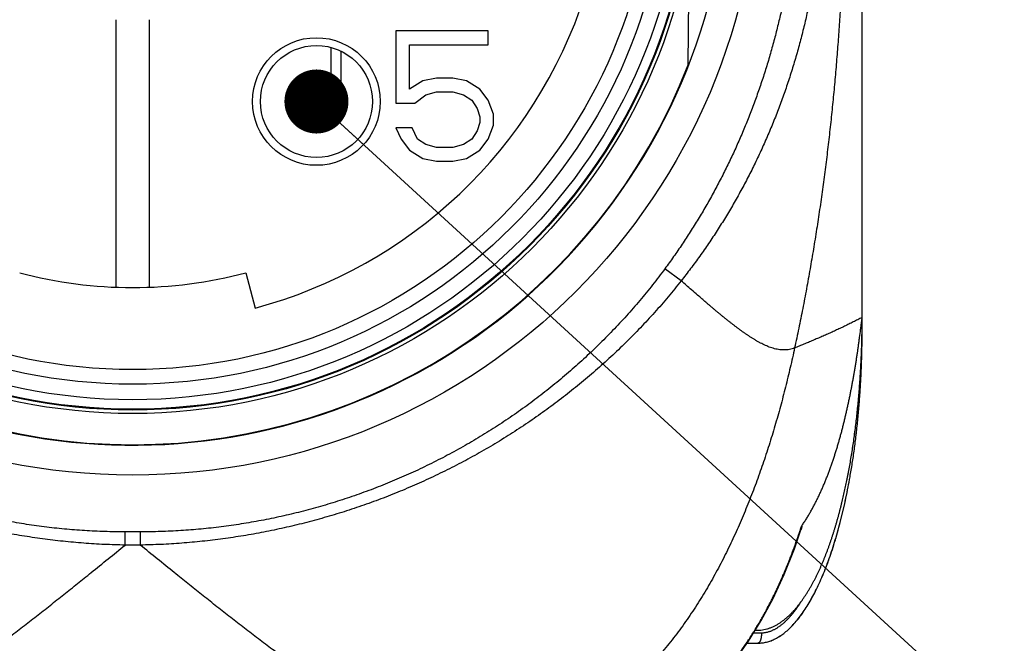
# Model space of a CAD drawing. Header units: millimetres. Extents: x 0 to 1300, y 0 to 891.
# Tile 9 of 141: x 440 to 486, y 236 to 265. Entities that reach past the tile are written whole.
import ezdxf

# ---------------------------------------------------------------- set-up
doc = ezdxf.new("R2010")
doc.units = ezdxf.units.MM
doc.header["$LTSCALE"] = 0.545669
doc.layers.add('NoLayerName_001', color=7, linetype='Continuous')
doc.styles.get("Standard").update_dxf_attribs({"font": 'txt', "bigfont": 'extfont2'})
doc.dimstyles.get("Standard").update_dxf_attribs({"dimtxt": 2.5, "dimasz": 2.5, "dimexe": 1, "dimexo": 1, "dimtad": 1, "dimdec": 3, "dimzin": 0, "dimdsep": 46, "dimtxsty": 'Standard', "dimcen": 2.5, "dimadec": 3, "dimazin": 0, "dimtfac": 0.75, "dimtdec": 3, "dimtmove": 0, "dimatfit": 3, "dimfxl": 1, "dimarcsym": 0})

msp = doc.modelspace()

# ---------------------------------------------------------------- linework, layer by layer
at = {"layer": 'NoLayerName_001', "color": 7, "linetype": 'Continuous', "lineweight": 25}
for p, q in [((479.61833425, 250.9865529), (479.61833425, 302.22655155)), ((471.47801716, 262.82639263), (471.53725052, 269.61386309)), ((444.66533516, 264.93369692), (444.66533516, 252.4154506)), ((446.25133512, 252.4154506), (446.25133512, 264.93369692)), ((462.10116792, 264.40655255), (457.78033482, 264.40655255)), ((457.78033482, 264.40655255), (457.78033482, 261.03208459)), ((462.10116792, 263.75761647), (462.10116792, 264.40655255)), ((458.41575146, 263.75761647), (462.10116792, 263.75761647)), ((458.41575146, 261.68102066), (458.41575146, 263.75761647)), ((454.7303349, 263.6352111), (454.7303349, 261.96655261)), ((455.21833489, 261.96655261), (455.21833489, 263.45249883)), ((454.7303349, 261.96655261), (455.21833489, 261.96655261)), ((459.05116809, 262.07038231), (458.41575146, 261.68102066)), ((459.68658477, 262.20016952), (459.05116809, 262.07038231)), ((460.44908475, 262.20016952), (459.68658477, 262.20016952)), ((461.08450152, 262.07038231), (460.44908475, 262.20016952)), ((461.71991793, 261.68102066), (461.08450152, 262.07038231)), ((459.17825148, 261.42144623), (459.68658477, 261.55123345)), ((459.68658477, 261.55123345), (460.44908475, 261.55123345)), ((460.44908475, 261.55123345), (460.95741795, 261.42144623)), ((462.10116792, 261.1618718), (461.71991793, 261.68102066)), ((457.78033482, 261.03208459), (458.6699181, 261.03208459)), ((458.6699181, 261.03208459), (459.17825148, 261.42144623)), ((460.95741795, 261.42144623), (461.33866794, 261.1618718)), ((461.33866794, 261.1618718), (461.59283472, 260.77251016)), ((462.3553347, 260.51293555), (462.10116792, 261.1618718)), ((461.59283472, 260.77251016), (461.71991793, 260.38314833)), ((462.3553347, 259.99378668), (462.3553347, 260.51293555)), ((461.71991793, 260.1235739), (461.59283472, 259.73421225)), ((461.71991793, 260.38314833), (461.71991793, 260.1235739)), ((458.5428348, 259.86399947), (457.78033482, 259.86399947)), ((457.78033482, 259.86399947), (458.03450149, 259.34485052)), ((458.79700149, 259.34485052), (458.5428348, 259.86399947)), ((461.59283472, 259.73421225), (461.33866794, 259.34485052)), ((462.10116792, 259.34485052), (462.3553347, 259.99378668)), ((458.03450149, 259.34485052), (458.41575146, 258.82570161)), ((459.17825148, 259.08527609), (458.79700149, 259.34485052)), ((461.33866794, 259.34485052), (460.95741795, 259.08527609)), ((461.71991793, 258.82570161), (462.10116792, 259.34485052)), ((458.41575146, 258.82570161), (459.05116809, 258.43633993)), ((459.68658477, 258.95548887), (459.17825148, 259.08527609)), ((460.44908475, 258.95548887), (459.68658477, 258.95548887)), ((460.95741795, 259.08527609), (460.44908475, 258.95548887)), ((461.08450152, 258.43633993), (461.71991793, 258.82570161)), ((459.05116809, 258.43633993), (459.68658477, 258.30655271)), ((459.68658477, 258.30655271), (460.44908475, 258.30655271)), ((460.44908475, 258.30655271), (461.08450152, 258.43633993)), ((450.74999233, 253.08229822), (451.18965524, 251.43185574)), ((479.61833425, 250.37655291), (479.61833425, 250.9865529)), ((479.61848339, 250.98408849), (479.6185267, 250.98565583)), ((479.61860609, 250.98883953), (479.61852661, 250.98622451)), ((474.62159912, 236.34655328), (474.72932526, 236.34655328)), ((474.23782224, 235.7365533), (474.73833438, 235.7365533))]:
    msp.add_line(p, q, dxfattribs=at)
at = {"layer": 'NoLayerName_001', "color": 8, "linetype": 'Continuous', "lineweight": 25}
for p, q in [((471.14390027, 252.70489713), (470.38054913, 253.27057133)), ((479.61296238, 250.37655291), (479.61833425, 250.37655291)), ((445.09990371, 240.32693517), (445.09990736, 240.94634933)), ((445.81676475, 240.94633842), (445.09990553, 240.94633842)), ((445.81676658, 240.32693517), (445.81676658, 240.94632751)), ((445.81676658, 240.32693517), (445.09990371, 240.32693517)), ((474.54660503, 236.22455328), (474.9052402, 236.22455328)), ((474.60405018, 236.37000252), (474.62631731, 236.40651948))]:
    msp.add_line(p, q, dxfattribs=at)
at = {"layer": 'NoLayerName_001', "color": 7, "linetype": 'Continuous', "lineweight": 25}
for points in [[(474.30231831, 235.82714886), (474.89638556, 236.7935745), (475.45149115, 237.83585578), (475.96715058, 238.95533941), (476.44231166, 240.15441911), (476.74883682, 241.03908193)], [(466.46756285, 230.97855913), (467.0156637, 230.99606319), (467.84890594, 231.09329116), (468.63393919, 231.26963439), (469.39006517, 231.52461353), (470.12766712, 231.85992158), (470.85384544, 232.27872482), (471.58281336, 232.79660694), (472.29986189, 233.41292621), (473.00048349, 234.13158168), (473.67069745, 234.93993125), (474.30231831, 235.82714886)]]:
    msp.add_lwpolyline(points, dxfattribs=at)
for centre, radius in [((445.45833514, 272.94655232), 29.34099923), ((445.45833514, 272.94655232), 26.45569931), ((445.45833514, 272.94655232), 26.29099931), ((445.45833514, 272.94655232), 26.25439931), ((445.45833514, 272.94655232), 25.81035564), ((445.45833514, 272.94655232), 25.08319934), ((445.45833514, 272.94655232), 24.39999936), ((454.06351101, 261.10254383), 2.98899992), ((454.06351101, 261.10254383), 2.62299993)]:
    msp.add_circle(centre, radius, dxfattribs=at)
for centre, radius, start, end in [((445.45833514, 272.94655232), 27.93799927, 158.51863274, 131.227781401), ((445.45833514, 272.94655232), 22.26499942, 284.91666665, 39.08333335), ((445.45833514, 272.94662729), 27.91850644, 201.253316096, 338.746683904), ((445.45833514, 272.94655232), 20.55699946, 255.08333335, 284.91666665), ((436.1340216, 250.98684543), 43.48431265, 359.195882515, 359.999614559), ((436.04614038, 250.9878699), 43.57219959, 358.98103027, 359.196157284), ((436.0473963, 250.98785084), 43.57094352, 359.028326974, 359.196158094), ((448.53984456, 248.91561623), 30.98343337, 349.076221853, 349.977742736)]:
    msp.add_arc(centre, radius, start, end, dxfattribs=at)
at = {"layer": 'NoLayerName_001', "color": 8, "linetype": 'Continuous', "lineweight": 25}
msp.add_arc((450.0830989, 249.83669352), 28.05329917, 341.741718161, 342.078197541, dxfattribs=at)
for points, knots in [([(476.66300827, 272.94654828), (476.660687, 272.71335541), (476.65944218, 272.24683566), (476.63717695, 271.54727071), (476.60272782, 270.84805243), (476.55390714, 270.14951791), (476.49131568, 269.45198574), (476.41480715, 268.75577944), (476.32443389, 268.06122124), (476.22020007, 267.36862792), (476.10209243, 266.67831067), (475.97006304, 265.99057695), (475.82407073, 265.30572876), (475.66407227, 264.62406816), (475.49002497, 263.94589717), (475.30188597, 263.27151785), (475.09961317, 262.60123489), (474.88316944, 261.93536672), (474.6525665, 261.27423385), (474.40781934, 260.61816944), (474.14894386, 259.96750938), (473.87595604, 259.32258948), (473.5888713, 258.68374584), (473.28770758, 258.05131436), (472.9724848, 257.42565471), (472.64328503, 256.80714587), (472.30026417, 256.19617267), (471.94352738, 255.59318111), (471.57337263, 254.99847841), (471.18938888, 254.41288844), (470.79380723, 253.83530899), (470.51720314, 253.45955668), (470.38054913, 253.27057133)], [0, 0, 0, 0, 0.6996132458, 1.3994684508, 2.0995197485, 2.7997211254, 3.500026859, 4.2003919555, 4.9007725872, 5.6011271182, 6.3014300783, 7.0016745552, 7.7018601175, 8.4019926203, 9.1020846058, 9.8021557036, 10.502233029, 11.2023432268, 11.902486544, 12.602660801, 13.302870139, 14.003125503, 14.7034451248, 15.4038550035, 16.1043866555, 16.8050163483, 17.5056621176, 18.2062439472, 18.9066873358, 19.6069241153, 20.3068932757, 21.0065417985, 21.0065417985, 21.0065417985, 21.0065417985]), ([(477.87914109, 272.94655232), (477.87671847, 272.70526072), (477.87542208, 272.22253587), (477.85217187, 271.49867451), (477.81615601, 270.77517998), (477.76506044, 270.05241101), (477.69948069, 269.3307069), (477.61923322, 268.61041203), (477.52433996, 267.89186994), (477.41478006, 267.17542212), (477.29048489, 266.46141753), (477.15131811, 265.75021694), (476.99715801, 265.04217953), (476.82787891, 264.33766504), (476.64335618, 263.63703307), (476.44346485, 262.94064337), (476.22808156, 262.24886061), (475.99709256, 261.56207651), (475.75049375, 260.88068113), (475.488288, 260.20508869), (475.21047979, 259.5357188), (474.91707408, 258.87299082), (474.60807381, 258.21732514), (474.28348969, 257.56913909), (473.94331513, 256.92888387), (473.58769932, 256.29698134), (473.21695773, 255.67380125), (472.83133258, 255.05978761), (472.43127239, 254.45522714), (472.01648476, 253.86098202), (471.58943341, 253.27577186), (471.29125692, 252.89601201), (471.14390023, 252.70489716)], [0, 0, 0, 0, 0.7239112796, 1.448078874, 2.1724529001, 2.8969852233, 3.6216299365, 4.3463438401, 5.0710869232, 5.7958228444, 6.5205205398, 7.2451589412, 7.9697288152, 8.6942333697, 9.4186888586, 10.1431251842, 10.8675864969, 11.5921157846, 12.3167033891, 13.0413324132, 13.7659957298, 14.4906967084, 15.2154499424, 15.9402819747, 16.6652294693, 17.3902794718, 18.1153577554, 18.8403840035, 19.5652754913, 20.2899481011, 21.0143173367, 21.7382993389, 21.7382993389, 21.7382993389, 21.7382993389]), ([(478.82276196, 272.94655232), (478.82113266, 272.63267152), (478.81950436, 272.00488195), (478.80727915, 271.06325077), (478.7890932, 270.12169507), (478.76381227, 269.18028876), (478.73163066, 268.23910036), (478.69238512, 267.2981997), (478.6460137, 266.35765054), (478.59239817, 265.41750788), (478.53139939, 264.47781838), (478.46288213, 263.53862353), (478.38670991, 262.5999647), (478.30274712, 261.66188324), (478.21085654, 260.7244279), (478.11091252, 259.78767148), (478.0028384, 258.85170904), (477.88655431, 257.9166559), (477.76198186, 256.98262986), (477.62904294, 256.04974862), (477.48765707, 255.1181304), (477.337753, 254.18789145), (477.17922487, 253.25915536), (477.01209606, 252.33201833), (476.8359076, 251.40667877), (476.65200037, 250.48295372), (476.52065637, 249.86899274), (476.45608251, 249.56180827)], [0, 0, 0, 0, 0.9416550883, 1.8833587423, 2.8250906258, 3.7668322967, 4.7085672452, 5.650280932, 6.5919615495, 7.5336146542, 8.4752631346, 9.4169337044, 10.3586564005, 11.3004646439, 12.242395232, 13.1844668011, 14.1266483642, 15.0689034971, 16.0111981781, 16.9535008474, 17.8957824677, 18.838016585, 19.780179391, 20.7222497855, 21.6642094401, 22.6060428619, 23.547737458, 23.547737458, 23.547737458, 23.547737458]), ([(445.09990553, 240.94633842), (444.78390372, 240.95136357), (444.15144661, 240.95413162), (443.20349841, 241.00203986), (442.25671861, 241.0758599), (441.3122256, 241.18012811), (440.37107378, 241.31337636), (439.43433512, 241.47574876), (438.50307388, 241.66695185), (437.57832378, 241.88684102), (436.66102336, 242.13515342), (435.75200292, 242.41153695), (434.85205811, 242.71566972), (433.96198157, 243.04722486), (433.08256636, 243.40587711), (432.21460551, 243.79130093), (431.3588934, 244.20317044), (430.51623238, 244.64115544), (429.68740447, 245.10486511), (428.8731972, 245.59390633), (428.07439977, 246.10788551), (427.29180098, 246.64640868), (426.52619133, 247.20908387), (425.77835707, 247.7955111), (425.04914024, 248.40528776), (424.33934575, 249.03781975), (423.64970429, 249.69231667), (422.98109605, 250.36806113), (422.33404825, 251.06406321), (421.71038843, 251.78031905), (421.10710257, 252.51315606), (420.72832864, 253.01968707), (420.53612116, 253.27057133)], [0, 0, 0, 0, 0.9481253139, 1.8970637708, 2.8466699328, 3.7967842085, 4.7472365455, 5.6978500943, 6.6484448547, 7.5988462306, 8.5489947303, 9.4989383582, 10.4487220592, 11.3983849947, 12.3479628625, 13.2974902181, 14.247002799, 15.1965352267, 16.1461070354, 17.0957358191, 18.0454440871, 18.9952617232, 19.9452284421, 20.8953962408, 21.8458265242, 22.7964690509, 23.7471467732, 24.6976741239, 25.6478663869, 26.5975435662, 27.5465342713, 28.4946796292, 28.4946796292, 28.4946796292, 28.4946796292]), ([(470.38054913, 253.27057133), (470.18834158, 253.01968712), (469.80956749, 252.51315622), (469.20628155, 251.78031926), (468.5826217, 251.06406342), (467.93557394, 250.3680613), (467.26696577, 249.69231678), (466.57732439, 249.0378198), (465.86753, 248.40528776), (465.13831323, 247.79551109), (464.39047899, 247.20908389), (463.62486935, 246.64640875), (462.84227056, 246.10788563), (462.0434731, 245.59390648), (461.22926581, 245.10486526), (460.40043788, 244.64115554), (459.55777684, 244.20317041), (458.70206474, 243.79130069), (457.83410391, 243.40587662), (456.95468872, 243.04722413), (456.0646122, 242.71566882), (455.16466741, 242.41153596), (454.25564699, 242.13515251), (453.33834658, 241.8868404), (452.41359648, 241.66695178), (451.48233522, 241.47574945), (450.54559654, 241.31337784), (449.6044447, 241.18013026), (448.65995169, 241.07586242), (447.71317187, 241.00204226), (446.76522369, 240.95413338), (446.13276657, 240.95136409), (445.81676475, 240.94633842)], [0, 0, 0, 0, 0.9481453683, 1.897136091, 2.8468132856, 3.7970055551, 4.7475328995, 5.6982106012, 6.6488530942, 7.5992833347, 8.5494510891, 9.4994177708, 10.4492353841, 11.398943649, 12.348572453, 13.2981443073, 14.247676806, 15.1971894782, 16.1467169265, 17.09629487, 18.0459578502, 18.9957415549, 19.9456851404, 20.8958335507, 21.846234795, 22.7968294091, 23.7474428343, 24.6978950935, 25.6480093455, 26.59761553, 27.5465540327, 28.4946793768, 28.4946793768, 28.4946793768, 28.4946793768]), ([(445.09987712, 240.32692058), (444.77705022, 240.3377558), (444.13087305, 240.35266502), (443.16299827, 240.41567984), (442.19657552, 240.50294183), (441.23267223, 240.61878273), (440.27219557, 240.76196982), (439.31609621, 240.93276463), (438.36531052, 241.13102128), (437.4207644, 241.35673522), (436.48331465, 241.60975007), (435.55373604, 241.88978869), (434.63278668, 242.19660617), (433.72122202, 242.5299508), (432.81979799, 242.88957291), (431.92927054, 243.2752224), (431.05039581, 243.68664923), (430.18393428, 244.12360174), (429.33059423, 244.58571597), (428.49108276, 245.07262814), (427.66610753, 245.58397444), (426.85637619, 246.11939116), (426.06259654, 246.67851475), (425.28547792, 247.26098011), (424.52577011, 247.86639191), (423.78429013, 248.49427526), (423.06189859, 249.14406287), (422.35959176, 249.81523424), (421.67802354, 250.50698914), (421.01912892, 251.21956229), (420.38006771, 251.94933112), (419.97705352, 252.45469312), (419.77276998, 252.7048971)], [0, 0, 0, 0, 0.9690260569, 1.9387725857, 2.9090897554, 3.8798277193, 4.850839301, 5.8219826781, 6.7931240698, 7.7641432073, 8.7349943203, 9.705696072, 10.6762674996, 11.6467270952, 12.6170947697, 13.5873938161, 14.5576528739, 15.527906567, 16.4981892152, 17.4685347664, 18.4389795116, 19.4095640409, 20.3803351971, 21.3513480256, 22.3226615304, 23.2942004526, 24.2657539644, 25.2371198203, 26.2081145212, 27.1785769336, 28.1483719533, 29.11739422, 29.11739422, 29.11739422, 29.11739422]), ([(471.14390027, 252.70489713), (470.93961647, 252.45469298), (470.53660174, 251.94933064), (469.89753983, 251.21956123), (469.23864454, 250.50698749), (468.55707567, 249.81523198), (467.85476821, 249.14406001), (467.132376, 248.49427184), (466.39089533, 247.86638798), (465.63118677, 247.26097575), (464.85406734, 246.67851006), (464.06028683, 246.1193862), (463.25055459, 245.58396927), (462.42557843, 245.07262279), (461.58606601, 244.58571046), (460.732725, 244.12359607), (459.8662625, 243.68664339), (458.9873868, 243.27521635), (458.09685839, 242.88956668), (457.19543339, 242.52994444), (456.28386776, 242.19659979), (455.36291742, 241.88978243), (454.43333783, 241.60974413), (453.49588708, 241.35672984), (452.55133995, 241.13101675), (451.60055324, 240.93276121), (450.64445286, 240.76196759), (449.6839752, 240.61878162), (448.72007093, 240.50294165), (447.75364723, 240.4156802), (446.78577153, 240.35266552), (446.13959378, 240.33775573), (445.81676658, 240.32692031)], [0, 0, 0, 0, 0.9690231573, 1.9388190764, 2.9092823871, 3.8802779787, 4.8516447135, 5.8231990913, 6.7947388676, 7.7660532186, 8.7370668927, 9.7078389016, 10.6784242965, 11.6488699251, 12.6192163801, 13.5894999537, 14.5597545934, 15.5300146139, 16.5003146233, 17.4706832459, 18.441143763, 19.4117160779, 20.3824186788, 21.3532706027, 22.3242905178, 23.2954326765, 24.26657684, 25.2375892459, 26.2083280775, 27.1786461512, 28.148393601, 29.1174205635, 29.1174205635, 29.1174205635, 29.1174205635]), ([(472.10801532, 251.86571552), (472.04359526, 251.92149461), (471.88244584, 252.0608257), (471.56115175, 252.34064381), (471.30441759, 252.56484108), (471.14390025, 252.70489714)], [0, 0, 0, 0, 0.2556389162, 0.6390930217, 1.2781811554, 1.2781811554, 1.2781811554, 1.2781811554]), ([(476.45608251, 249.56180827), (476.41572046, 249.54794876), (476.33577922, 249.51723325), (476.21023141, 249.48886363), (476.08288843, 249.47081305), (475.95438689, 249.46502563), (475.82605543, 249.47053307), (475.69862578, 249.48621979), (475.57267541, 249.51092653), (475.44865077, 249.54354067), (475.32679117, 249.5830778), (475.20711042, 249.62862828), (475.08948207, 249.67930331), (474.97377933, 249.73424185), (474.85979434, 249.79254839), (474.74740484, 249.85371288), (474.63653398, 249.91747336), (474.5270455, 249.98353464), (474.41880864, 250.05161482), (474.31169228, 250.12143306), (474.20554686, 250.192702), (474.10030865, 250.26528861), (473.99592118, 250.3390885), (473.89232103, 250.41399317), (473.78944578, 250.4898956), (473.68723319, 250.56668897), (473.58561829, 250.64426504), (473.48453921, 250.72252746), (473.38396789, 250.8014315), (473.28386968, 250.88092924), (473.1842106, 250.96097444), (473.08495645, 251.04152055), (472.98607293, 251.12252091), (472.88752624, 251.20392953), (472.78928015, 251.28569853), (472.6913078, 251.36779308), (472.59358883, 251.4501877), (472.49609841, 251.53285236), (472.39882181, 251.61576877), (472.2693366, 251.72657911), (472.17259329, 251.81011846), (472.10801532, 251.86571552)], [0, 0, 0, 0, 0.1280259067, 0.2564780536, 0.3850954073, 0.5135286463, 0.6417531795, 0.7700152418, 0.8983339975, 1.0265179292, 1.1545087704, 1.2824918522, 1.4105478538, 1.5386462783, 1.66667353, 1.7945979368, 1.9224731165, 2.0503339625, 2.1781957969, 2.3060566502, 2.433903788, 2.5617409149, 2.689577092, 2.817417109, 2.9452618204, 3.0731085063, 3.2009512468, 3.3287851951, 3.4566130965, 3.5844379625, 3.7122617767, 3.8400855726, 3.9679095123, 4.0957329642, 4.2235547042, 4.3513747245, 4.4791940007, 4.6070132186, 4.7348327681, 4.8626527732, 5.1182934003, 5.1182934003, 5.1182934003, 5.1182934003]), ([(479.61852661, 250.98650287), (479.58385518, 250.96964619), (479.51436244, 250.93623217), (479.37655731, 250.8670002), (479.23867757, 250.79792582), (479.10070375, 250.72904043), (478.99709542, 250.67764178), (478.89331581, 250.62659267), (478.78930513, 250.57601543), (478.68504362, 250.52595363), (478.58054789, 250.47637693), (478.47582728, 250.42727065), (478.37089318, 250.37861598), (478.26575643, 250.33039521), (478.160428, 250.28259033), (478.05491888, 250.23518339), (477.94923996, 250.18815656), (477.84340212, 250.14149136), (477.73741462, 250.09517118), (477.63128363, 250.0491845), (477.52501528, 250.00351872), (477.41861554, 249.95816145), (477.31209042, 249.91310025), (477.20544592, 249.8683227), (477.09868802, 249.8238164), (476.99182278, 249.77956877), (476.88485597, 249.73556795), (476.77779444, 249.69179938), (476.670641, 249.64825857), (476.56341354, 249.60490351), (476.49185302, 249.57618901), (476.45608251, 249.56180827)], [0, 0, 0, 0, 0.1156559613, 0.2313188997, 0.4626445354, 0.5783036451, 0.6939600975, 0.8096147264, 0.9252695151, 1.0409263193, 1.1565857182, 1.2722479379, 1.3879129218, 1.5035803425, 1.6192496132, 1.7349198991, 1.8505901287, 1.9662590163, 2.081925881, 2.1975912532, 2.3132556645, 2.4289195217, 2.5445831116, 2.6602466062, 2.7759100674, 2.8915734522, 3.0072366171, 3.1228993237, 3.2385612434, 3.354221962, 3.4698809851, 3.4698809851, 3.4698809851, 3.4698809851]), ([(476.45608251, 249.56180827), (476.42242841, 249.4086444), (476.35607243, 249.10209081), (476.25080337, 248.64351843), (476.14197448, 248.18575368), (476.02887923, 247.72900185), (475.91158481, 247.27329941), (475.78995114, 246.81872804), (475.66389334, 246.3653574), (475.53331363, 245.91326167), (475.39811395, 245.46252131), (475.25816172, 245.01323395), (475.11332957, 244.56550116), (474.96348935, 244.1194254), (474.80851292, 243.67510916), (474.64827311, 243.23265452), (474.48263907, 242.79216624), (474.31150005, 242.35375496), (474.13466098, 241.91758551), (473.95189198, 241.48385949), (473.76297625, 241.05278198), (473.56769417, 240.62455938), (473.36582734, 240.1993975), (473.15715553, 239.77750429), (472.94147528, 239.35910102), (472.7185627, 238.94445911), (472.48817884, 238.53389906), (472.25009931, 238.12775322), (472.00409772, 237.7263557), (471.74994966, 237.33003932), (471.48742766, 236.93914566), (471.21635274, 236.55403778), (470.93642221, 236.17524432), (470.64732616, 235.80338095), (470.34877443, 235.43907653), (470.04048562, 235.08294845), (469.72213505, 234.73566667), (469.39359796, 234.39774178), (469.05423346, 234.07050923), (468.70556173, 233.75292188), (468.4625625, 233.5534432), (468.34238717, 233.45217767)], [0, 0, 0, 0, 0.4704529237, 0.9409473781, 1.4114699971, 1.8820103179, 2.3525608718, 2.823117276, 3.2936783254, 3.7642460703, 4.234820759, 4.7053938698, 5.1759597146, 5.6465176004, 6.1170720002, 6.587632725, 7.0582150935, 7.5288368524, 7.9994859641, 8.4701374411, 8.9407774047, 9.4114040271, 9.8820281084, 10.3526736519, 10.8233753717, 11.294126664, 11.7648893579, 12.2356430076, 12.7063876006, 13.1771445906, 13.6479579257, 14.1188793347, 14.5898625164, 15.060839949, 15.531788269, 16.0027317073, 16.4737451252, 16.9449554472, 17.4163971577, 17.8879026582, 18.3593593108, 18.3593593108, 18.3593593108, 18.3593593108]), ([(474.62631731, 236.40651948), (474.6699711, 236.47944683), (474.7580227, 236.62486512), (474.88565386, 236.84564157), (475.01069822, 237.06790987), (475.13272953, 237.291887), (475.25193392, 237.51742162), (475.36833409, 237.74446207), (475.48197507, 237.9729427), (475.59289018, 238.20280565), (475.70111604, 238.43399129), (475.80668843, 238.66644052), (475.90964333, 238.90009409), (476.01001663, 239.13489283), (476.10784442, 239.37077746), (476.20316214, 239.60768896), (476.29600753, 239.84556749), (476.38640975, 240.08435613), (476.47443004, 240.32398722), (476.56000988, 240.56443304), (476.64353756, 240.80551694), (476.69701462, 240.9669548), (476.72402246, 241.04756466)], [0, 0, 0, 0, 0.2549832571, 0.509979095, 0.7649995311, 1.0200531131, 1.2751450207, 1.5302777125, 1.7854530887, 2.0406714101, 2.2959308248, 2.5512274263, 2.8065553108, 3.061906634, 3.3172716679, 3.572638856, 3.8279948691, 4.0833246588, 4.3386115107, 4.593837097, 4.8489815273, 5.1040233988, 5.1040233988, 5.1040233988, 5.1040233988]), ([(429.53586086, 230.97855342), (429.67223305, 230.98330734), (429.94555611, 230.98618627), (430.3536621, 231.03038835), (430.7591894, 231.09479981), (431.16083394, 231.18110827), (431.55783154, 231.28531776), (431.94974482, 231.4058519), (432.33657572, 231.5409997), (432.71851236, 231.68915672), (433.09575503, 231.84871688), (433.46861151, 232.01811578), (433.83721253, 232.19648427), (434.20176225, 232.38300165), (434.56248932, 232.57685019), (434.91961775, 232.77722617), (435.27343063, 232.98330573), (435.62411404, 233.19455777), (435.97183697, 233.41058183), (436.31680198, 233.63096193), (436.65920758, 233.85528951), (436.99925632, 234.08315514), (437.33716149, 234.31416179), (437.67304653, 234.54807512), (438.00704721, 234.78466518), (438.33930118, 235.02370425), (438.66994598, 235.26496465), (438.9991209, 235.50821876), (439.32696821, 235.75324616), (439.65358031, 235.99990571), (439.97905613, 236.2480568), (440.30349485, 236.4975603), (440.62699602, 236.74827657), (440.94965847, 237.00006738), (441.27158619, 237.25279134), (441.59284807, 237.50635636), (441.91350937, 237.76067867), (442.34034671, 238.10067313), (442.87273086, 238.52713115), (443.82898818, 239.29729679), (444.57124808, 239.898171), (445.10181573, 240.32689361)], [0, 0, 0, 0, 0.4093651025, 0.8193668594, 1.2300223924, 1.6408804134, 2.0512103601, 2.4610167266, 2.8706359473, 3.2802305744, 3.6898034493, 4.0992731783, 4.5087034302, 4.9181624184, 5.3276630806, 5.7371683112, 6.1466062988, 6.5559762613, 6.9653191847, 7.3746582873, 7.7839996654, 8.1933338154, 8.6026464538, 9.011947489, 9.4212478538, 9.8305521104, 10.2398589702, 10.6491618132, 11.0584535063, 11.4677380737, 11.8770201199, 12.2863018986, 12.6955835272, 13.1048632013, 13.5141382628, 13.9234100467, 14.3326810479, 14.7419530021, 15.5605031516, 16.3790627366, 18.4254610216, 18.4254610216, 18.4254610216, 18.4254610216]), ([(461.38080943, 230.97855342), (461.24443723, 230.98330734), (460.97111418, 230.98618627), (460.56300819, 231.03038835), (460.15748088, 231.09479981), (459.75583635, 231.18110827), (459.35883874, 231.28531776), (458.96692547, 231.4058519), (458.58009457, 231.5409997), (458.19815792, 231.68915672), (457.82091526, 231.84871688), (457.44805877, 232.01811578), (457.07945776, 232.19648427), (456.71490804, 232.38300165), (456.35418096, 232.57685019), (455.99705254, 232.77722617), (455.64323965, 232.98330573), (455.29255625, 233.19455777), (454.94483332, 233.41058183), (454.59986831, 233.63096193), (454.25746271, 233.85528951), (453.91741397, 234.08315514), (453.57950879, 234.31416179), (453.24362376, 234.54807512), (452.90962308, 234.78466518), (452.57736911, 235.02370425), (452.24672431, 235.26496465), (451.91754939, 235.50821876), (451.58970208, 235.75324616), (451.26308997, 235.99990571), (450.93761416, 236.2480568), (450.61317544, 236.4975603), (450.28967427, 236.74827657), (449.96701182, 237.00006738), (449.6450841, 237.25279134), (449.32382221, 237.50635636), (449.00316092, 237.76067867), (448.57632358, 238.10067313), (448.04393943, 238.52713116), (447.08768211, 239.29729679), (446.34542221, 239.898171), (445.81485456, 240.32689361)], [0, 0, 0, 0, 0.4093651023, 0.8193668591, 1.230022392, 1.6408804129, 2.0512103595, 2.461016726, 2.8706359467, 3.2802305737, 3.6898034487, 4.0992731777, 4.5087034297, 4.9181624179, 5.3276630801, 5.7371683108, 6.1466062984, 6.555976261, 6.9653191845, 7.3746582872, 7.7839996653, 8.1933338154, 8.6026464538, 9.0119474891, 9.4212478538, 9.8305521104, 10.2398589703, 10.6491618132, 11.0584535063, 11.4677380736, 11.8770201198, 12.2863018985, 12.6955835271, 13.1048632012, 13.5141382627, 13.9234100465, 14.3326810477, 14.7419530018, 15.5605031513, 16.3790627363, 18.4254610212, 18.4254610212, 18.4254610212, 18.4254610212]), ([(474.9052402, 236.22455328), (474.92629667, 236.22515087), (474.96848058, 236.22548738), (475.03156456, 236.23115723), (475.09434441, 236.23975668), (475.15660588, 236.25172732), (475.21815855, 236.26679799), (475.27884582, 236.28489171), (475.33858816, 236.30578166), (475.39734304, 236.32927055), (475.45507323, 236.35515783), (475.51174865, 236.38324631), (475.56735583, 236.41335739), (475.62188978, 236.44534787), (475.67536252, 236.479078), (475.72778708, 236.51441057), (475.77918159, 236.55120935), (475.82957053, 236.5893539), (475.87897519, 236.62875219), (475.92742709, 236.66931453), (475.97495755, 236.71095327), (476.02160156, 236.75358031), (476.06739256, 236.79712073), (476.11234693, 236.84152845), (476.15648781, 236.88675712), (476.19983789, 236.93276174), (476.24242008, 236.97949703), (476.28425723, 237.02691781), (476.32537217, 237.0749789), (476.36578779, 237.12363507), (476.40552677, 237.17284127), (476.44461348, 237.22255304), (476.48307254, 237.27273258), (476.52091546, 237.32335934), (476.55815856, 237.3744142), (476.59481605, 237.4258801), (476.63090958, 237.47773517), (476.66643355, 237.52997522), (476.70148389, 237.58253014), (476.72434722, 237.61789519), (476.73584136, 237.63553595)], [0, 0, 0, 0, 0.063194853, 0.1264870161, 0.1898494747, 0.2532384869, 0.3165963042, 0.3798862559, 0.4431448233, 0.5064000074, 0.5696570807, 0.6329006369, 0.6961179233, 0.7593270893, 0.8225393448, 0.8857538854, 0.9489589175, 1.0121466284, 1.0753282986, 1.1385115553, 1.20169772, 1.2648822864, 1.3280626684, 1.3912465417, 1.4544403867, 1.5176480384, 1.5808708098, 1.6441076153, 1.707355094, 1.7706077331, 1.8338579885, 1.8970964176, 1.9603163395, 2.0235208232, 2.0867137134, 2.1498980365, 2.2130760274, 2.2762491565, 2.3394181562, 2.4025830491, 2.4025830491, 2.4025830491, 2.4025830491]), ([(476.73584136, 237.63553595), (476.7471672, 237.65328334), (476.76997974, 237.6886741), (476.79214454, 237.72447409), (476.80330737, 237.74232207)], [0, 0, 0, 0, 0.06316012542, 0.12631416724, 0.12631416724, 0.12631416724, 0.12631416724]), ([(469.07597814, 231.41640798), (469.15470862, 231.44573625), (469.31294639, 231.50254759), (469.54609125, 231.59901153), (469.77661918, 231.70188778), (470.00390604, 231.81212571), (470.2278992, 231.92911473), (470.44839248, 232.05266315), (470.66522255, 232.18246615), (470.87823389, 232.31826934), (471.08733357, 232.45981711), (471.29249717, 232.60685385), (471.49372253, 232.75914542), (471.6910096, 232.91645716), (471.88435808, 233.07855486), (472.07376766, 233.2452043), (472.25924079, 233.4161735), (472.4407937, 233.59124598), (472.61847069, 233.77021366), (472.7923343, 233.95288276), (472.96245072, 234.13906355), (473.1288861, 234.32856634), (473.29170693, 234.52120122), (473.4509784, 234.71677958), (473.60677562, 234.91511466), (473.75915996, 235.11605157), (473.90817595, 235.31946852), (474.0538678, 235.52525312), (474.19632205, 235.73326767), (474.33546283, 235.94347475), (474.47182166, 236.15546167), (474.55972776, 236.29865015), (474.60405018, 236.37000252)], [0, 0, 0, 0, 0.252047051, 0.5042883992, 0.7567136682, 1.0092940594, 1.2619836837, 1.5147208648, 1.7674294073, 2.0200226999, 2.2724795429, 2.5248495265, 2.7771714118, 3.0294693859, 3.2817536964, 3.5340212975, 3.7862564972, 4.0384420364, 4.2906010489, 4.5427611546, 4.794938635, 5.0471389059, 5.2993569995, 5.5515780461, 5.80377843, 6.0559475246, 6.308093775, 6.5602215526, 6.8123298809, 7.0644126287, 7.3164587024, 7.5684522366, 7.5684522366, 7.5684522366, 7.5684522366]), ([(474.9052402, 236.22455328), (474.9052117, 236.21938439), (474.90519654, 236.20904541), (474.90492267, 236.19353799), (474.90449716, 236.17803208), (474.9038919, 236.16252996), (474.90311297, 236.14703374), (474.90215729, 236.13154559), (474.90102424, 236.11606767), (474.89971255, 236.10060214), (474.8982211, 236.08515116), (474.89654874, 236.06971688), (474.89469436, 236.05430146), (474.8926567, 236.03890722), (474.89043529, 236.02353705), (474.8880123, 236.00819724), (474.8853691, 235.99289527), (474.88248734, 235.97763875), (474.87934859, 235.96243533), (474.87593444, 235.94729266), (474.87222646, 235.93221837), (474.86820619, 235.91722013), (474.86385535, 235.90230554), (474.85915496, 235.8874827), (474.85409136, 235.87276557), (474.84864346, 235.85818621), (474.84277958, 235.84379717), (474.83647019, 235.82965957), (474.8296913, 235.81581521), (474.82233875, 235.80228091), (474.81408855, 235.78912982), (474.80463719, 235.77642051), (474.79385478, 235.76436882), (474.78174074, 235.75339873), (474.7683519, 235.74449073), (474.75384626, 235.73779984), (474.74339948, 235.73728524), (474.73833438, 235.7365533)], [0, 0, 0, 0, 0.01550693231, 0.03101630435, 0.04652789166, 0.06204150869, 0.07755700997, 0.0930742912, 0.10859329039, 0.12411398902, 0.13963641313, 0.15516063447, 0.17068677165, 0.18621499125, 0.20174509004, 0.21727517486, 0.23280348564, 0.24832910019, 0.26385201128, 0.27937320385, 0.29489473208, 0.31041979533, 0.32595281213, 0.34149949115, 0.35706616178, 0.37263954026, 0.38818545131, 0.40367267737, 0.41907522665, 0.43441997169, 0.44985980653, 0.46561078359, 0.481873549, 0.49831660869, 0.51445888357, 0.53008818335, 0.54544134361, 0.54544134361, 0.54544134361, 0.54544134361])]:
    msp.add_open_spline(points, degree=3, knots=knots, dxfattribs=at)
at = {"layer": 'NoLayerName_001', "color": 7, "linetype": 'Continuous', "lineweight": 25}
for points, knots in [([(479.4972601, 250.05009289), (479.51361107, 250.17460638), (479.53829332, 250.36136483), (479.56520223, 250.56894007), (479.57901318, 250.67267967), (479.59167594, 250.76600246), (479.60343897, 250.84890611), (479.61318202, 250.92152079), (479.61694392, 250.9527232), (479.61783594, 250.97364775), (479.61848339, 250.98408849)], [0, 0, 0, 0, 0.37674749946, 0.56514679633, 0.62793607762, 0.69071122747, 0.847682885, 0.87911821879, 0.91053149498, 0.94191389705, 0.94191389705, 0.94191389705, 0.94191389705]), ([(479.05047765, 243.52354684), (479.06861432, 243.62922165), (479.10584764, 243.84155788), (479.15732404, 244.16247189), (479.20656873, 244.4870151), (479.25302981, 244.8150971), (479.29680838, 245.14650581), (479.33785586, 245.48104671), (479.37616822, 245.81851038), (479.41172893, 246.15868853), (479.44452481, 246.50137227), (479.47454179, 246.84635287), (479.50176606, 247.19342153), (479.52618367, 247.54236948), (479.54778092, 247.89298794), (479.56654333, 248.24506812), (479.58245938, 248.59840121), (479.5955064, 248.95277847), (479.60570349, 249.30799099), (479.6129135, 249.66383034), (479.61758361, 250.02008644), (479.61784621, 250.25771175), (479.61833425, 250.37655291)], [0, 0, 0, 0, 0.3216596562, 0.6467168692, 0.9750218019, 1.3064240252, 1.6407660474, 1.9778712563, 2.3175588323, 2.6596470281, 3.0039532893, 3.3502943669, 3.6984864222, 4.0483451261, 4.3996857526, 4.7523232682, 5.1060724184, 5.4607478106, 5.8161639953, 6.1721355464, 6.5284771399, 6.8850036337, 6.8850036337, 6.8850036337, 6.8850036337]), ([(478.90010092, 243.34315563), (478.92086642, 243.44774834), (478.96347491, 243.65806738), (479.02278618, 243.97640659), (479.07987024, 244.29900372), (479.13413539, 244.62577879), (479.18568874, 244.95651172), (479.23444784, 245.29101989), (479.28037729, 245.62910406), (479.32345341, 245.97055404), (479.36366445, 246.31514853), (479.40099475, 246.66266344), (479.43542958, 247.01287449), (479.46695395, 247.36555743), (479.49555311, 247.720488), (479.52121152, 248.07744193), (479.5439167, 248.43619491), (479.56364464, 248.79652284), (479.58041459, 249.15820077), (479.59408374, 249.52100694), (479.60511624, 249.88470761), (479.60950564, 250.12748916), (479.61207439, 250.24897127)], [0, 0, 0, 0, 0.3199024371, 0.6437622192, 0.9714205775, 1.302717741, 1.6374930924, 1.975585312, 2.3168306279, 2.6610465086, 3.0080392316, 3.3576138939, 3.7095746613, 4.0637248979, 4.4198672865, 4.7778039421, 5.1373365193, 5.4982663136, 5.8603943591, 6.2235215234, 6.5874485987, 6.9519763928, 6.9519763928, 6.9519763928, 6.9519763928]), ([(478.90126347, 243.34885226), (478.92189437, 243.45285719), (478.96422068, 243.66198701), (479.0231627, 243.97850754), (479.07990304, 244.29923523), (479.13385732, 244.624092), (479.18513159, 244.95286148), (479.23364463, 245.28536429), (479.27936169, 245.62140487), (479.32225887, 245.96077693), (479.3623248, 246.30326316), (479.39954403, 246.64864338), (479.43390213, 246.99669723), (479.46538434, 247.34720437), (479.49397619, 247.69994443), (479.5196624, 248.05469706), (479.54243071, 248.41124186), (479.5622575, 248.76935864), (479.57916184, 249.12882635), (479.59300275, 249.48942719), (479.60423888, 249.85093108), (479.60879948, 250.09225257), (479.61144956, 250.21300633)], [0, 0, 0, 0, 0.3180942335, 0.6400977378, 0.965854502, 1.2952075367, 1.6279990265, 1.9640704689, 2.3032610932, 2.6453919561, 2.9902727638, 3.3377120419, 3.6875174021, 4.0394956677, 4.3934529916, 4.7491949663, 5.1065267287, 5.4652530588, 5.8251784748, 6.1861073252, 6.547843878, 6.9101924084, 6.9101924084, 6.9101924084, 6.9101924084]), ([(479.1823871, 248.02155992), (479.19348287, 248.08277698), (479.21591025, 248.20516898), (479.24813663, 248.38901155), (479.27951292, 248.5730007), (479.30988827, 248.75715822), (479.33930258, 248.94147086), (479.36774827, 249.12593418), (479.39521698, 249.31054388), (479.42175655, 249.49528827), (479.44751275, 249.68014297), (479.47268819, 249.86507759), (479.4890329, 249.98842613), (479.4972601, 250.05009289)], [0, 0, 0, 0, 0.1866435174, 0.3732877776, 0.5599327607, 0.7465778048, 0.933222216, 1.1198652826, 1.3065063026, 1.4931459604, 1.6797859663, 1.8664264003, 2.0530658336, 2.0530658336, 2.0530658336, 2.0530658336]), ([(476.77515761, 241.20415039), (476.80982712, 241.2558133), (476.87996555, 241.35862698), (476.9804362, 241.51601104), (477.07820406, 241.67511987), (477.17284351, 241.83615682), (477.26458596, 241.99888109), (477.35348562, 242.16317228), (477.43965475, 242.32888546), (477.52317105, 242.49591824), (477.60410504, 242.66419198), (477.6825347, 242.8336336), (477.75853712, 243.00417072), (477.83218969, 243.17573081), (477.90356971, 243.34824194), (477.97275701, 243.52163626), (478.03982729, 243.69585483), (478.10485701, 243.87084497), (478.16792378, 244.04655568), (478.22910504, 244.22293607), (478.28847858, 244.39993513), (478.34612096, 244.57750249), (478.40211458, 244.7555894), (478.45651427, 244.93416139), (478.50936256, 245.11319257), (478.56070589, 245.2926578), (478.61058981, 245.47253223), (478.65906005, 245.652791), (478.70616255, 245.83340922), (478.75194265, 246.01436355), (478.7964508, 246.1956318), (478.83974184, 246.37719327), (478.88187012, 246.55902855), (478.92289013, 246.74111827), (478.96285659, 246.923443), (479.00182316, 247.1059836), (479.03984771, 247.28872095), (479.07694828, 247.47164588), (479.11307454, 247.65476312), (479.14837218, 247.83804122), (479.17097108, 247.96040175), (479.1823871, 248.02155992)], [0, 0, 0, 0, 0.1866528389, 0.3733487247, 0.5600901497, 0.7468702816, 0.9336734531, 1.1204756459, 1.3072470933, 1.4939829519, 1.6806977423, 1.8674019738, 2.0541016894, 2.240798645, 2.4274904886, 2.6141724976, 2.8008487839, 2.9875261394, 3.1742082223, 3.3608956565, 3.5475861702, 3.7342747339, 3.9209544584, 4.1076250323, 4.294290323, 4.4809529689, 4.6676143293, 4.8542745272, 5.0409324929, 5.2275862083, 5.4142363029, 5.6008855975, 5.7875358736, 5.974187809, 6.1608410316, 6.3474941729, 6.5341451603, 6.7207934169, 6.9074394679, 7.0940839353, 7.2807275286, 7.2807275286, 7.2807275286, 7.2807275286]), ([(474.73833438, 235.7365533), (474.80644113, 235.74087781), (474.94424704, 235.74333705), (475.14944696, 235.78526666), (475.35383386, 235.84970465), (475.55684548, 235.94058253), (475.75819125, 236.05640677), (475.95754088, 236.19723815), (476.1545914, 236.36272835), (476.34903107, 236.55267628), (476.54054712, 236.76685111), (476.72875646, 237.00501483), (476.91338752, 237.26671125), (477.09420032, 237.55136913), (477.27090246, 237.85840682), (477.44320346, 238.1872349), (477.61080761, 238.53726341), (477.77341798, 238.90790003), (477.93073517, 239.29855122), (478.08246251, 239.70862069), (478.22827992, 240.13749007), (478.36790416, 240.58444218), (478.50114919, 241.04863799), (478.62790456, 241.52917038), (478.74760176, 242.02521541), (478.86146672, 242.53559195), (478.92894974, 242.88180319), (478.96426229, 243.05660626)], [0, 0, 0, 0, 0.2047317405, 0.4123518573, 0.625560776, 0.8467845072, 1.0781324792, 1.3213915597, 1.5780457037, 1.8493096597, 2.1361676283, 2.439400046, 2.7594680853, 3.0965611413, 3.4507314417, 3.8219247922, 4.2100027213, 4.6147597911, 5.0359371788, 5.4732333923, 5.9263121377, 6.3947293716, 6.8778562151, 7.3750173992, 7.8855144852, 8.4086303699, 8.9436329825, 8.9436329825, 8.9436329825, 8.9436329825]), ([(474.73833438, 235.7365533), (474.80637731, 235.74086972), (474.94405114, 235.74332411), (475.14905743, 235.78517433), (475.35325329, 235.84949107), (475.55607803, 235.94019867), (475.75724173, 236.05580694), (475.9564149, 236.19637676), (476.15329533, 236.36156065), (476.34757208, 236.55115806), (476.53893338, 236.76493881), (476.72699761, 237.00266632), (476.9114922, 237.26388794), (477.09217871, 237.54803406), (477.2687655, 237.85452482), (477.44096297, 238.1827724), (477.60847626, 238.53218852), (477.77100927, 238.90218254), (477.92826353, 239.29216258), (478.07994302, 239.70153412), (478.22572958, 240.12968136), (478.36533792, 240.57589166), (478.4985825, 241.0393298), (478.62535355, 241.51909152), (478.74508369, 242.01435543), (478.85899718, 242.52394278), (478.92652768, 242.86962634), (478.96186284, 243.04416431)], [0, 0, 0, 0, 0.2045391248, 0.411958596, 0.624951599, 0.8459380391, 1.0770224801, 1.3199880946, 1.5763161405, 1.8472194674, 2.1336809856, 2.4364807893, 2.7560820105, 3.0926751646, 3.4463136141, 3.8169444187, 4.2044304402, 4.6085676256, 5.0290985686, 5.465723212, 5.9181068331, 6.3858101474, 6.8682078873, 7.3646271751, 7.8743719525, 8.3967274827, 8.9309640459, 8.9309640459, 8.9309640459, 8.9309640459]), ([(478.12312968, 240.44087968), (478.13863608, 240.48618464), (478.16992957, 240.57669874), (478.21518452, 240.7130416), (478.25947317, 240.84969866), (478.30264516, 240.98671287), (478.34478308, 241.1240471), (478.3859076, 241.26168601), (478.42605501, 241.39961045), (478.46524849, 241.53780714), (478.50351369, 241.67626326), (478.54087577, 241.8149663), (478.57735998, 241.95390377), (478.61299167, 242.09306311), (478.64779571, 242.23243192), (478.68179891, 242.37199774), (478.71501879, 242.51175108), (478.74746739, 242.6516844), (478.7791556, 242.79179065), (478.81010393, 242.93206079), (478.84029558, 243.07249342), (478.86985341, 243.21305868), (478.88887072, 243.30690958), (478.89846522, 243.35381673)], [0, 0, 0, 0, 0.143655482, 0.2873093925, 0.4309629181, 0.5746163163, 0.7182689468, 0.8619193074, 1.0055663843, 1.1492117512, 1.2928569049, 1.4365027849, 1.5801497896, 1.7237977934, 1.8674461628, 2.0110938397, 2.1547403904, 2.2983859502, 2.4420304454, 2.5856735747, 2.7293148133, 2.8729534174, 3.0165884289, 3.0165884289, 3.0165884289, 3.0165884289]), ([(476.77517845, 241.20416875), (476.77592435, 241.20524472), (476.77740014, 241.20740297), (476.77968045, 241.21056106), (476.78207296, 241.21358258), (476.78471954, 241.21652632), (476.78721781, 241.21941732), (476.79037895, 241.22248313), (476.7948281, 241.22046864), (476.79512017, 241.21619879), (476.79495679, 241.21232962), (476.79488536, 241.20838056), (476.79465772, 241.20456221), (476.79426273, 241.2007485), (476.79372485, 241.19691442), (476.79306653, 241.1930619), (476.7923114, 241.18919912), (476.79148299, 241.18533338), (476.79060411, 241.18147226), (476.78969963, 241.1776201), (476.78877898, 241.17378026), (476.78784155, 241.16995414), (476.7868884, 241.16614079), (476.78592002, 241.16233935), (476.78493705, 241.15854892), (476.7839401, 241.1547686), (476.78292977, 241.15099752), (476.78190667, 241.14723477), (476.78087141, 241.14347947), (476.7798246, 241.13973073), (476.77876685, 241.13598765), (476.77769877, 241.13224935), (476.77662097, 241.12851493), (476.77553405, 241.12478351), (476.77443863, 241.12105418), (476.77296715, 241.11608211), (476.77110952, 241.10986693), (476.76885664, 241.10240877), (476.76657881, 241.09494917), (476.76428044, 241.08748845), (476.76272791, 241.08251865), (476.76195384, 241.08003212)], [0, 0, 0, 0, 0.00392767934, 0.00784509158, 0.01167693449, 0.01550811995, 0.01962062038, 0.02352184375, 0.02731865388, 0.03121963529, 0.03533900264, 0.03920725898, 0.04299827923, 0.04682813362, 0.0507017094, 0.05461239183, 0.05855147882, 0.06250865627, 0.06647241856, 0.07043094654, 0.07437937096, 0.07831837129, 0.08224875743, 0.08617132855, 0.0900868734, 0.09399617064, 0.09789998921, 0.10179908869, 0.10569421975, 0.10958612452, 0.11347553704, 0.11736318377, 0.12124978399, 0.12513605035, 0.12902268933, 0.13291040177, 0.14069178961, 0.14848319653, 0.15628336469, 0.16409062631, 0.17190330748, 0.17190330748, 0.17190330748, 0.17190330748]), ([(476.76195384, 241.08003212), (476.76117287, 241.07754645), (476.75961537, 241.07257298), (476.75725109, 241.06512113), (476.75487098, 241.05767394), (476.75247273, 241.05023398), (476.75046182, 241.04403969), (476.74924758, 241.04032649), (476.7488434, 241.03908897)], [0, 0, 0, 0, 0.007816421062, 0.01563489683, 0.023453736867, 0.031271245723, 0.039085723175, 0.042991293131, 0.042991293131, 0.042991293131, 0.042991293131]), ([(474.72932819, 236.34655665), (474.7772107, 236.3488127), (474.87335347, 236.35013327), (475.01627477, 236.3713514), (475.15718613, 236.40297509), (475.29493201, 236.44638143), (475.42872953, 236.50015872), (475.55827575, 236.56320197), (475.68346906, 236.63435771), (475.80431732, 236.71254842), (475.92084995, 236.79693421), (476.03316302, 236.88680855), (476.14141971, 236.98148673), (476.24583045, 237.08033667), (476.34655192, 237.18289997), (476.44378242, 237.28876427), (476.53774959, 237.39752787), (476.62866588, 237.50885381), (476.71663026, 237.62254535), (476.80177543, 237.73840714), (476.88423097, 237.85625046), (476.96412748, 237.97588561), (477.0415959, 238.09712285), (477.11676532, 238.21977582), (477.18978551, 238.34366891), (477.26073459, 238.46870132), (477.32968064, 238.594805), (477.39670164, 238.72191548), (477.46187396, 238.84996926), (477.52527459, 238.97890254), (477.58697965, 239.10865192), (477.64706861, 239.23915394), (477.70561151, 239.370354), (477.76264671, 239.50221598), (477.81821808, 239.63470385), (477.87236958, 239.767782), (477.92514086, 239.90141625), (477.97658869, 240.03556649), (478.02670584, 240.17021523), (478.07572505, 240.30526352), (478.10723064, 240.39570969), (478.12312968, 240.44087968)], [0, 0, 0, 0, 0.1438068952, 0.2880323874, 0.4324704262, 0.5767613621, 0.7207624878, 0.8646999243, 1.0086444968, 1.1525062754, 1.296297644, 1.4400963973, 1.5838921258, 1.7276267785, 1.8713361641, 2.0150542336, 2.1587720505, 2.3024771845, 2.4462018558, 2.5899691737, 2.7337859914, 2.877644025, 3.0215209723, 3.1653816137, 3.3091851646, 3.4529321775, 3.5966422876, 3.740330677, 3.8840081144, 4.0276811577, 4.1713523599, 4.3150205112, 4.4586847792, 4.6023491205, 4.7460164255, 4.8896878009, 5.0333626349, 5.1770386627, 5.3207120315, 5.4643780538, 5.608037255, 5.608037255, 5.608037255, 5.608037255])]:
    msp.add_open_spline(points, degree=3, knots=knots, dxfattribs=at)

# ---------------------------------------------------------------- leaders
at = {"layer": 'NoLayerName_001', "color": 3, "linetype": 'Continuous', "lineweight": 13, "annotation_type": 0, "has_hookline": 1, "hookline_direction": 0, "text_width": 6.4123206}
msp.add_leader([(454.06351101, 261.10254383), (484.07797663, 233.6069949), (487.07797663, 233.6069949)], dimstyle='Standard', override={"dimtxt": 10.5, "dimasz": 3, "dimldrblk": 'DOT'}, dxfattribs=at)

doc.saveas('drawing.dxf')
